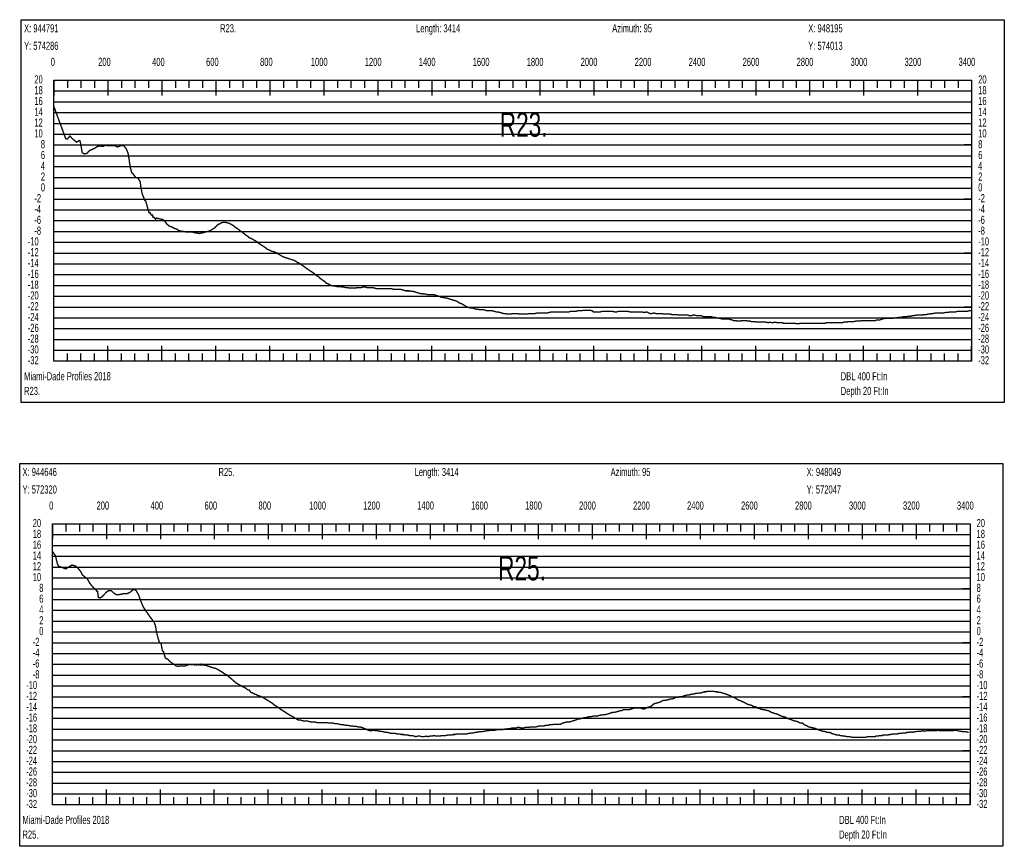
# Model space of a CAD drawing. Header units: inches. Extents: x 471865 to 538526, y 1054316 to 1102451.
# Tile 8 of 131: x 472524 to 476172, y 1063703 to 1066764. Entities that reach past the tile are written whole.
import ezdxf

# ---------------------------------------------------------------- set-up
doc = ezdxf.new("R2010")
doc.units = ezdxf.units.IN
doc.header["$MEASUREMENT"] = 0
for name, color, linetype in [('LABELS', 7, 'Continuous'), ('X_Gr1', 7, 'Continuous'), ('XSECTION', 7, 'Continuous')]:
    doc.layers.add(name, color=color, linetype=linetype)
doc.styles.get("Standard").update_dxf_attribs({"font": 'arial.ttf'})

msp = doc.modelspace()

# ---------------------------------------------------------------- linework, layer by layer
at = {"layer": 'X_Gr1', "color": 6, "linetype": 'Continuous', "lineweight": 18, "true_color": 0xff00ff, "transparency": 33554687, "const_width": 5}
for points in [[(472650.6, 1066441), (472650.6, 1066441), (472694.1, 1066323.2), (472700.7, 1066322.5), (472709.7, 1066333.5), (472718.2, 1066323.6), (472735, 1066310.4), (472743.8, 1066316.7), (472747, 1066315.4), (472748.9, 1066307.1), (472753.4, 1066281.8), (472755.2, 1066271.6), (472762.7, 1066267.1), (472773.2, 1066269.2), (472783.1, 1066280.4), (472792.7, 1066283.5), (472802, 1066288.4), (472811.5, 1066294.6), (472822.6, 1066296), (472832.1, 1066294.9), (472840.7, 1066298.7), (472850.6, 1066297.2), (472859.5, 1066297.3), (472867.6, 1066297.7), (472877, 1066296.9), (472886.1, 1066292.9), (472894.6, 1066296), (472903.2, 1066298.7), (472910.7, 1066296.1), (472918.1, 1066285.9), (472924.9, 1066270.8), (472929.5, 1066242.6), (472933.1, 1066217.5), (472938.5, 1066198.4), (472945.9, 1066190.2), (472953.5, 1066179), (472958.8, 1066178.9), (472964.8, 1066172.6), (472970.1, 1066164), (472972.3, 1066145.7), (472977.5, 1066118.6), (472982.4, 1066107.3), (472986.9, 1066094.7), (472990.1, 1066093.2), (472995.2, 1066076.2), (472999.5, 1066059.3), (473003.4, 1066048.6), (473006.4, 1066049.6), (473011.1, 1066040.7), (473012.1, 1066041.5), (473015.8, 1066040.8), (473017.4, 1066032.3), (473021.6, 1066031.8), (473027, 1066024.9), (473029.5, 1066029.2), (473035.5, 1066027.8), (473041.5, 1066026.5), (473047.5, 1066025.2), (473053.3, 1066024), (473057.4, 1066022), (473062.5, 1066016), (473067.9, 1066008), (473072.8, 1066004), (473077.6, 1066000), (473082.9, 1065998), (473088.7, 1065996), (473094.9, 1065992), (473100.8, 1065990), (473106.2, 1065988), (473111.6, 1065984), (473118, 1065982), (473125.5, 1065980), (473132.5, 1065980), (473138.5, 1065978), (473143.7, 1065978), (473149.2, 1065978), (473155.3, 1065978), (473161.7, 1065978), (473168.6, 1065976), (473175.8, 1065974), (473182.8, 1065974), (473189.1, 1065972), (473194.8, 1065974), (473200.5, 1065974), (473206.5, 1065976), (473213.3, 1065978), (473220.8, 1065980), (473228, 1065982), (473234.6, 1065986), (473240.8, 1065990), (473247, 1065994), (473253, 1066000), (473258.9, 1066006), (473264.9, 1066008), (473271, 1066012), (473277.6, 1066014), (473284.9, 1066014), (473292.3, 1066012), (473300, 1066010), (473307.4, 1066006), (473314.5, 1066002), (473321.2, 1065996), (473327.5, 1065992), (473333.8, 1065988), (473340.4, 1065982), (473347.3, 1065978), (473354.5, 1065972), (473361.6, 1065966), (473368.5, 1065962), (473374.9, 1065956), (473381.4, 1065954), (473388.3, 1065950), (473395.2, 1065946), (473402.2, 1065942), (473408.8, 1065936), (473415, 1065932), (473421.3, 1065928), (473427.8, 1065924), (473434.2, 1065920), (473440.6, 1065914), (473446.8, 1065912), (473453.3, 1065908), (473459.7, 1065906), (473466.4, 1065904), (473472.9, 1065902), (473479.3, 1065898), (473485.9, 1065894), (473492.5, 1065890), (473498.9, 1065886), (473505.2, 1065884), (473511.4, 1065882), (473517.8, 1065880), (473524, 1065878), (473530.1, 1065876), (473536, 1065874), (473542.2, 1065872), (473548.5, 1065868), (473554.4, 1065864), (473559.9, 1065862), (473565.5, 1065858), (473571.1, 1065854), (473576.9, 1065850), (473582.4, 1065846), (473587.8, 1065842), (473593.5, 1065838), (473599.7, 1065834), (473605.9, 1065830), (473611.8, 1065826), (473617.9, 1065820), (473624.3, 1065816), (473630.8, 1065812), (473637, 1065806), (473642.6, 1065802), (473648.4, 1065798), (473654.4, 1065794), (473660.3, 1065788), (473666.4, 1065786), (473672.2, 1065782), (473678.4, 1065780), (473684.8, 1065778), (473691.4, 1065778), (473698.1, 1065776), (473704.4, 1065776), (473711.1, 1065776), (473717.8, 1065774), (473724.7, 1065774), (473731.8, 1065772), (473738.6, 1065772), (473745.8, 1065770), (473753.1, 1065770), (473760.5, 1065770), (473767.9, 1065770), (473774.9, 1065772), (473782, 1065772), (473789.3, 1065772), (473796.6, 1065774), (473803.9, 1065774), (473810.5, 1065772), (473817.1, 1065772), (473823.8, 1065772), (473831.3, 1065772), (473838.9, 1065770), (473845.8, 1065768), (473852.6, 1065768), (473859.5, 1065768), (473866.6, 1065768), (473873.6, 1065768), (473880.2, 1065768), (473887, 1065768), (473893.9, 1065768), (473900.8, 1065768), (473907.6, 1065766), (473914.2, 1065766), (473920.8, 1065766), (473927, 1065766), (473933.3, 1065766), (473940.5, 1065764), (473947.7, 1065762), (473954.5, 1065760), (473960.9, 1065760), (473967.3, 1065760), (473974.3, 1065758), (473981.4, 1065758), (473988.1, 1065756), (473994.4, 1065754), (474000.7, 1065752), (474007.7, 1065750), (474014.9, 1065750), (474021.7, 1065748), (474027.9, 1065748), (474034.2, 1065746), (474040.6, 1065746), (474046.8, 1065746), (474052.9, 1065746), (474058.4, 1065746), (474063.9, 1065744), (474069.8, 1065742), (474075.6, 1065740), (474081.2, 1065738), (474086.4, 1065736), (474092, 1065736), (474098.2, 1065734), (474104.2, 1065734), (474110, 1065732), (474115.6, 1065730), (474122, 1065728), (474129.1, 1065726), (474135.5, 1065724), (474141.8, 1065722), (474148.1, 1065718), (474154.6, 1065714), (474161.4, 1065712), (474168, 1065708), (474174.6, 1065704), (474181.1, 1065700), (474188.1, 1065698), (474195.4, 1065696), (474202.3, 1065696), (474208.8, 1065694), (474215.6, 1065692), (474222.4, 1065692), (474229.1, 1065690), (474235.4, 1065690), (474241.9, 1065690), (474248.8, 1065688), (474256.1, 1065686), (474263.1, 1065686), (474269.1, 1065686), (474275.3, 1065686), (474282, 1065684), (474289.1, 1065682), (474296, 1065682), (474302.3, 1065680), (474308.8, 1065678), (474315.9, 1065676), (474323.3, 1065676), (474330.6, 1065674), (474337.5, 1065674), (474344.5, 1065674), (474351.5, 1065676), (474359, 1065676), (474367.2, 1065676), (474374.7, 1065674), (474381.8, 1065674), (474388.8, 1065674), (474396.1, 1065674), (474403.9, 1065674), (474411.6, 1065676), (474419.3, 1065676), (474426.6, 1065676), (474433.6, 1065676), (474441.1, 1065678), (474449.1, 1065678), (474457.1, 1065678), (474464.5, 1065678), (474471.4, 1065678), (474478.7, 1065678), (474486.4, 1065680), (474494.4, 1065682), (474501.7, 1065682), (474508.4, 1065682), (474515.2, 1065682), (474522.4, 1065682), (474530.1, 1065682), (474537.6, 1065682), (474548.1, 1065682), (474551.7, 1065682), (474558.4, 1065682), (474565.1, 1065684), (474571.8, 1065684), (474578, 1065684), (474584.4, 1065684), (474590.9, 1065686), (474597.6, 1065686), (474604.3, 1065686), (474613.6, 1065688), (474616.8, 1065688), (474623, 1065688), (474629.5, 1065688), (474636.1, 1065688), (474645.8, 1065686), (474649, 1065682), (474655.5, 1065682), (474662.4, 1065682), (474669.2, 1065682), (474675.4, 1065682), (474681.6, 1065684), (474687.9, 1065684), (474694.5, 1065684), (474700.9, 1065684), (474707.4, 1065684), (474714, 1065684), (474720.9, 1065684), (474728.3, 1065682), (474735.5, 1065682), (474742.3, 1065684), (474749.2, 1065684), (474756.3, 1065684), (474767.5, 1065684), (474771.1, 1065684), (474777.8, 1065684), (474784.7, 1065682), (474791.4, 1065682), (474798.5, 1065682), (474805.9, 1065682), (474813.1, 1065682), (474820, 1065682), (474826.4, 1065682), (474836.7, 1065680), (474840.2, 1065680), (474847, 1065682), (474853.9, 1065678), (474860.1, 1065676), (474866.4, 1065676), (474873.2, 1065678), (474880.3, 1065676), (474888, 1065676), (474895.2, 1065676), (474902.2, 1065676), (474909.4, 1065674), (474917, 1065674), (474924.5, 1065674), (474931.3, 1065674), (474941.6, 1065672), (474945.1, 1065672), (474952.3, 1065672), (474960, 1065672), (474967.5, 1065670), (474974.8, 1065670), (474981.9, 1065670), (474988.9, 1065670), (475000.1, 1065670), (475003.8, 1065668), (475014.3, 1065668), (475017.6, 1065670), (475024.4, 1065670), (475031.6, 1065668), (475038.7, 1065668), (475049.1, 1065668), (475052.5, 1065666), (475058.8, 1065664), (475065.5, 1065664), (475072.5, 1065664), (475083, 1065664), (475086.3, 1065664), (475092.3, 1065662), (475098.9, 1065662), (475105.9, 1065660), (475116, 1065658), (475119.1, 1065658), (475125, 1065656), (475130.8, 1065656), (475136.8, 1065656), (475146.2, 1065656), (475149.2, 1065656), (475155, 1065654), (475164.5, 1065652), (475167.7, 1065650), (475177.7, 1065650), (475181, 1065648), (475187.2, 1065648), (475193.5, 1065648), (475199.9, 1065650), (475210.4, 1065650), (475217.2, 1065650), (475220.5, 1065648), (475230.2, 1065648), (475233.6, 1065646), (475243.8, 1065646), (475247.3, 1065646), (475254.3, 1065644), (475261.1, 1065644), (475267.5, 1065644), (475277.5, 1065644), (475284.6, 1065644), (475288.2, 1065644), (475298.1, 1065642), (475301.1, 1065644), (475310.7, 1065642), (475314.2, 1065642), (475321.2, 1065644), (475331.2, 1065642), (475334.3, 1065642), (475343.4, 1065642), (475350, 1065642), (475353.4, 1065640), (475363.3, 1065640), (475366.3, 1065640), (475375.9, 1065640), (475383.3, 1065640), (475387.1, 1065640), (475398, 1065640), (475401.3, 1065638), (475410.9, 1065638), (475414.2, 1065640), (475421, 1065640), (475431.4, 1065640), (475434.7, 1065640), (475441.3, 1065640), (475452, 1065640), (475455.6, 1065640), (475466.5, 1065640), (475469.9, 1065640), (475476.8, 1065640), (475487, 1065640), (475490.5, 1065640), (475501.5, 1065640), (475508.5, 1065640), (475512, 1065642), (475522.3, 1065642), (475525.8, 1065642), (475537.1, 1065642), (475540.9, 1065642), (475548, 1065642), (475557.6, 1065642), (475560.9, 1065642), (475571.1, 1065642), (475577.5, 1065644), (475580.5, 1065644), (475589.7, 1065644), (475592.7, 1065646), (475602.4, 1065646), (475609.1, 1065646), (475612.6, 1065646), (475623.1, 1065648), (475626.6, 1065648), (475637.2, 1065648), (475644.2, 1065650), (475647.8, 1065650), (475658.5, 1065650), (475662, 1065650), (475672.8, 1065650), (475680.1, 1065650), (475683.8, 1065650), (475695, 1065650), (475698.5, 1065652), (475709.1, 1065652), (475716.5, 1065654), (475720.2, 1065656), (475730.9, 1065658), (475738, 1065658), (475745.6, 1065658), (475753.5, 1065658), (475757.5, 1065658), (475768.8, 1065660), (475772.5, 1065660), (475784.4, 1065662), (475792.5, 1065662), (475796.5, 1065664), (475808.5, 1065664), (475816.1, 1065666), (475823.5, 1065666), (475831, 1065668), (475835, 1065668), (475846.8, 1065670), (475850.7, 1065670), (475861.7, 1065670), (475868.7, 1065670), (475872.2, 1065672), (475882.8, 1065672), (475890, 1065674), (475896.9, 1065674), (475904, 1065676), (475907.7, 1065676), (475919.2, 1065678), (475926.8, 1065678), (475934.4, 1065678), (475941.6, 1065678), (475945.2, 1065678), (475955.9, 1065680), (475963.2, 1065680), (475970.4, 1065682), (475977.5, 1065682), (475984.5, 1065682), (475991.3, 1065682), (475998.5, 1065684), (476005.8, 1065684), (476013, 1065684), (476016.6, 1065684), (476026.9, 1065684), (476034, 1065684), (476041.2, 1065686), (476048.1, 1065686)], [(472644.7, 1064794.5), (472644.7, 1064794.5), (472656.1, 1064779.2), (472662.9, 1064749.7), (472666.6, 1064741), (472694.4, 1064730.3), (472706.3, 1064738.2), (472717.4, 1064744.5), (472728, 1064742.1), (472738, 1064734.8), (472748.3, 1064722.2), (472756.1, 1064707.9), (472764.8, 1064700.5), (472774.1, 1064693.5), (472783.3, 1064677), (472792.8, 1064665.3), (472801.6, 1064656.9), (472806.7, 1064652.1), (472809.3, 1064647.5), (472811.8, 1064647.7), (472815.2, 1064624.3), (472822, 1064622.8), (472829.9, 1064628.4), (472837.7, 1064636.6), (472845.7, 1064645.1), (472853.7, 1064650.2), (472862.4, 1064650.2), (472871.1, 1064641.8), (472880, 1064635.5), (472889.5, 1064634.6), (472901.7, 1064637), (472910.8, 1064639.2), (472920.2, 1064638.6), (472931.9, 1064643.2), (472940.1, 1064650.8), (472947.8, 1064654.5), (472955.2, 1064649.7), (472963.2, 1064635.9), (472972.4, 1064610.8), (472981.9, 1064588.5), (472990, 1064576.2), (472996.9, 1064566.8), (473005, 1064554.2), (473013.2, 1064544), (473021.2, 1064533.2), (473026.1, 1064521.9), (473030.7, 1064495.4), (473036, 1064474.4), (473040.6, 1064460.1), (473043.5, 1064456.1), (473047.5, 1064454.4), (473051.8, 1064428.7), (473056.2, 1064424.1), (473059.3, 1064414), (473062.5, 1064401.2), (473067.8, 1064397.8), (473072.3, 1064395.9), (473079.1, 1064387.9), (473079.2, 1064387.8), (473084, 1064384.5), (473088.9, 1064381.2), (473093.7, 1064377.8), (473098.5, 1064374.5), (473103.4, 1064371.1), (473112, 1064369.1), (473115.2, 1064371.1), (473118.7, 1064371.1), (473123.6, 1064371.1), (473128.4, 1064371.1), (473133, 1064371.1), (473137.3, 1064371.1), (473141.8, 1064373.1), (473146.7, 1064375.1), (473151.7, 1064375.1), (473157.1, 1064377.1), (473159.7, 1064375.7), (473162.8, 1064377.1), (473166, 1064375.1), (473168.5, 1064377.1), (473172.3, 1064374.7), (473174, 1064377.1), (473178.6, 1064374.5), (473178.9, 1064377.1), (473184.4, 1064377.1), (473184.9, 1064374.4), (473190.7, 1064377.1), (473191.3, 1064374.2), (473197.6, 1064374.3), (473197.8, 1064377.1), (473203.9, 1064374.3), (473205.4, 1064375.1), (473212.2, 1064373.1), (473219, 1064371.1), (473225.2, 1064369.1), (473230.9, 1064367.1), (473237.2, 1064365.1), (473243.8, 1064363.1), (473251.3, 1064361.1), (473258.5, 1064357.1), (473265.4, 1064353.1), (473272, 1064349.1), (473277.9, 1064345.1), (473284.3, 1064341.1), (473291.1, 1064337.1), (473298.4, 1064331.1), (473305.9, 1064325.1), (473312.5, 1064319.1), (473319.3, 1064313.1), (473326.7, 1064307.1), (473334, 1064303.1), (473341, 1064299.1), (473346.7, 1064295.1), (473353.2, 1064293.1), (473360.4, 1064289.1), (473367.5, 1064283.1), (473374.2, 1064281.1), (473380.1, 1064273.1), (473386.6, 1064271.1), (473393, 1064267.1), (473399.5, 1064265.1), (473406.7, 1064261.1), (473413.6, 1064259.1), (473420.3, 1064257.1), (473426.4, 1064253.1), (473432.8, 1064249.1), (473440.1, 1064245.1), (473446.6, 1064241.1), (473453.1, 1064237.1), (473459.2, 1064233.1), (473465.6, 1064227.1), (473472.1, 1064223.1), (473477.5, 1064219.1), (473483, 1064217.1), (473488.9, 1064211.1), (473495.5, 1064207.1), (473502.3, 1064203.1), (473508.2, 1064199.1), (473514.1, 1064195.1), (473520.5, 1064191.1), (473527.8, 1064187.1), (473535.4, 1064183.1), (473542, 1064179.1), (473548.6, 1064175.1), (473554.9, 1064171.1), (473561.5, 1064171.1), (473568.9, 1064169.1), (473576.1, 1064167.1), (473583.3, 1064167.1), (473589.6, 1064167.1), (473596.4, 1064165.1), (473604.1, 1064163.1), (473611.3, 1064163.1), (473618.6, 1064163.1), (473625.6, 1064161.1), (473632.3, 1064161.1), (473640, 1064161.1), (473647.1, 1064161.1), (473654.6, 1064161.1), (473662.5, 1064161.1), (473670.2, 1064159.1), (473677.9, 1064159.1), (473684.7, 1064159.1), (473691.9, 1064157.1), (473699.5, 1064157.1), (473707.8, 1064155.1), (473716.4, 1064153.1), (473723.9, 1064153.1), (473731.3, 1064151.1), (473738.9, 1064151.1), (473746.8, 1064149.1), (473755.3, 1064149.1), (473763.1, 1064147.1), (473770.8, 1064147.1), (473777.7, 1064145.1), (473784.6, 1064145.1), (473792.3, 1064143.1), (473799.9, 1064139.1), (473807.2, 1064137.1), (473814, 1064133.1), (473820.7, 1064131.1), (473828, 1064131.1), (473835.4, 1064133.1), (473843, 1064131.1), (473850.1, 1064131.1), (473856.8, 1064129.1), (473864, 1064129.1), (473871.2, 1064127.1), (473878.4, 1064125.1), (473885.5, 1064125.1), (473892.7, 1064123.1), (473900.1, 1064121.1), (473907.3, 1064121.1), (473914.8, 1064121.1), (473922.5, 1064119.1), (473930.5, 1064119.1), (473938.4, 1064117.1), (473945.4, 1064117.1), (473953.1, 1064115.1), (473961.3, 1064115.1), (473969.3, 1064113.1), (473977.3, 1064113.1), (473984.7, 1064111.1), (473991.9, 1064109.1), (473998.9, 1064111.1), (474006.1, 1064111.1), (474014.1, 1064109.1), (474021.9, 1064109.1), (474029.3, 1064111.1), (474036.5, 1064109.1), (474043.5, 1064111.1), (474050.7, 1064111.1), (474057.9, 1064113.1), (474065.4, 1064111.1), (474073.1, 1064111.1), (474080.3, 1064111.1), (474087.2, 1064113.1), (474094, 1064113.1), (474101.6, 1064113.1), (474109.2, 1064115.1), (474116.3, 1064115.1), (474123.2, 1064115.1), (474130.1, 1064117.1), (474137.5, 1064117.1), (474145, 1064119.1), (474152, 1064119.1), (474158.9, 1064119.1), (474165.8, 1064119.1), (474172.8, 1064119.1), (474179.6, 1064119.1), (474185.9, 1064121.1), (474192.4, 1064121.1), (474198.7, 1064123.1), (474205.2, 1064123.1), (474211.5, 1064125.1), (474217.4, 1064125.1), (474223.6, 1064127.1), (474229.8, 1064127.1), (474236, 1064127.1), (474241.7, 1064129.1), (474247.4, 1064129.1), (474253.8, 1064131.1), (474260.1, 1064131.1), (474266.5, 1064133.1), (474273.1, 1064133.1), (474279.5, 1064133.1), (474285.9, 1064133.1), (474292.4, 1064135.1), (474299.3, 1064135.1), (474306.1, 1064135.1), (474313.2, 1064135.1), (474320.4, 1064137.1), (474327, 1064137.1), (474333.7, 1064139.1), (474340.6, 1064139.1), (474347.8, 1064141.1), (474355.4, 1064141.1), (474361.9, 1064141.1), (474368.1, 1064143.1), (474374.7, 1064143.1), (474381.9, 1064141.1), (474389.6, 1064141.1), (474396.2, 1064143.1), (474402.4, 1064143.1), (474408.8, 1064143.1), (474415.9, 1064145.1), (474423.5, 1064145.1), (474430.4, 1064145.1), (474436.7, 1064145.1), (474443, 1064147.1), (474450.1, 1064149.1), (474458.5, 1064149.1), (474466.9, 1064149.1), (474474.4, 1064151.1), (474481.1, 1064151.1), (474487.6, 1064153.1), (474495.2, 1064153.1), (474503.6, 1064155.1), (474512.7, 1064155.1), (474521.3, 1064155.1), (474528.2, 1064155.1), (474534.3, 1064159.1), (474541.2, 1064161.1), (474549.6, 1064163.1), (474558.4, 1064163.1), (474565.9, 1064165.1), (474572, 1064167.1), (474578.1, 1064169.1), (474585, 1064171.1), (474592.6, 1064175.1), (474600, 1064175.1), (474607.1, 1064177.1), (474613.7, 1064179.1), (474620.4, 1064179.1), (474627.1, 1064181.1), (474634, 1064183.1), (474641.5, 1064183.1), (474648.5, 1064185.1), (474655.3, 1064185.1), (474662, 1064185.1), (474668.7, 1064187.1), (474675.6, 1064189.1), (474682.3, 1064189.1), (474688.7, 1064191.1), (474695.3, 1064191.1), (474702.1, 1064193.1), (474708.8, 1064195.1), (474714.7, 1064197.1), (474720.6, 1064199.1), (474727.4, 1064199.1), (474734.8, 1064201.1), (474742, 1064203.1), (474748.1, 1064205.1), (474753.9, 1064205.1), (474760.6, 1064209.1), (474768.1, 1064209.1), (474775.9, 1064209.1), (474782.7, 1064209.1), (474788.5, 1064211.1), (474794.5, 1064213.1), (474801.2, 1064215.1), (474809, 1064215.1), (474816.5, 1064215.1), (474823.2, 1064215.1), (474829.2, 1064213.1), (474835, 1064211.1), (474841.5, 1064213.1), (474848.6, 1064217.1), (474855.9, 1064219.1), (474862.7, 1064221.1), (474868.6, 1064227.1), (474874.6, 1064231.1), (474881.5, 1064233.1), (474889.4, 1064235.1), (474896.8, 1064237.1), (474902.5, 1064241.1), (474908.1, 1064243.1), (474914.9, 1064243.1), (474922.7, 1064245.1), (474929.9, 1064247.1), (474936.1, 1064249.1), (474942.3, 1064249.1), (474948.4, 1064251.1), (474955.2, 1064255.1), (474962.3, 1064255.1), (474969.1, 1064257.1), (474975.5, 1064257.1), (474981.7, 1064259.1), (474988.5, 1064261.1), (474995.6, 1064263.1), (475002.4, 1064263.1), (475009, 1064265.1), (475015.1, 1064267.1), (475021.3, 1064267.1), (475027.9, 1064269.1), (475034.7, 1064269.1), (475041.4, 1064271.1), (475047.6, 1064271.1), (475053.6, 1064273.1), (475059.5, 1064275.1), (475065.7, 1064275.1), (475072.2, 1064277.1), (475078.1, 1064277.1), (475083.7, 1064277.1), (475089.6, 1064277.1), (475095.9, 1064277.1), (475102.6, 1064275.1), (475108.8, 1064275.1), (475114.3, 1064273.1), (475120, 1064273.1), (475126.3, 1064271.1), (475133, 1064269.1), (475139.2, 1064267.1), (475144.9, 1064265.1), (475150.1, 1064263.1), (475155.9, 1064261.1), (475162.4, 1064257.1), (475168.2, 1064255.1), (475173.6, 1064253.1), (475179.4, 1064249.1), (475186.2, 1064245.1), (475196.6, 1064241.1), (475199.9, 1064239.1), (475206.3, 1064237.1), (475213.1, 1064233.1), (475220.2, 1064229.1), (475227.8, 1064227.1), (475235, 1064225.1), (475241.9, 1064221.1), (475252.4, 1064219.1), (475256, 1064215.1), (475266.3, 1064213.1), (475269.6, 1064211.1), (475276, 1064209.1), (475282.3, 1064209.1), (475288.7, 1064207.1), (475298.5, 1064205.1), (475301.8, 1064203.1), (475308.4, 1064199.1), (475314.5, 1064197.1), (475320.3, 1064195.1), (475330.4, 1064193.1), (475337.4, 1064189.1), (475340.8, 1064187.1), (475346.5, 1064185.1), (475352.1, 1064183.1), (475362.5, 1064181.1), (475366.2, 1064177.1), (475373.2, 1064175.1), (475379, 1064173.1), (475384.4, 1064171.1), (475394.3, 1064167.1), (475397.8, 1064167.1), (475404.5, 1064165.1), (475413, 1064161.1), (475415.7, 1064159.1), (475424.7, 1064159.1), (475428.1, 1064155.1), (475435.1, 1064151.1), (475441.2, 1064149.1), (475446.7, 1064145.1), (475455.5, 1064143.1), (475458.6, 1064143.1), (475464.8, 1064141.1), (475473.6, 1064139.1), (475476.3, 1064137.1), (475481.7, 1064135.1), (475487.5, 1064133.1), (475493.6, 1064131.1), (475499.4, 1064129.1), (475504.6, 1064129.1), (475510.2, 1064127.1), (475515.9, 1064125.1), (475521.6, 1064125.1), (475529.5, 1064123.1), (475532.2, 1064121.1), (475538.2, 1064119.1), (475544.7, 1064117.1), (475551.1, 1064115.1), (475559.8, 1064115.1), (475562.6, 1064113.1), (475568.4, 1064113.1), (475574.5, 1064111.1), (475580.7, 1064111.1), (475589.4, 1064109.1), (475592.2, 1064109.1), (475598.3, 1064109.1), (475607.4, 1064107.1), (475610.4, 1064107.1), (475619.2, 1064107.1), (475622.1, 1064107.1), (475628.5, 1064107.1), (475634.7, 1064107.1), (475640.6, 1064107.1), (475649.1, 1064107.1), (475651.9, 1064107.1), (475658, 1064107.1), (475666.7, 1064109.1), (475669.5, 1064109.1), (475677.7, 1064109.1), (475680.6, 1064109.1), (475686.1, 1064109.1), (475693.5, 1064109.1), (475695.9, 1064111.1), (475703.6, 1064111.1), (475709, 1064113.1), (475711.7, 1064113.1), (475719.4, 1064113.1), (475721.9, 1064115.1), (475730.4, 1064115.1), (475733.4, 1064115.1), (475739.4, 1064115.1), (475747.5, 1064117.1), (475750.2, 1064117.1), (475759.5, 1064119.1), (475762.8, 1064119.1), (475768.8, 1064119.1), (475777.1, 1064119.1), (475780, 1064121.1), (475789.7, 1064121.1), (475796.2, 1064123.1), (475799.4, 1064123.1), (475807.9, 1064123.1), (475810.6, 1064125.1), (475819.8, 1064125.1), (475823.2, 1064127.1), (475830.3, 1064125.1), (475839.3, 1064127.1), (475842, 1064127.1), (475851, 1064129.1), (475857.8, 1064129.1), (475861.3, 1064129.1), (475870.7, 1064131.1), (475873.8, 1064129.1), (475882.9, 1064131.1), (475889.6, 1064131.1), (475893.1, 1064131.1), (475902.6, 1064131.1), (475908.7, 1064131.1), (475915, 1064131.1), (475921.8, 1064131.1), (475925.3, 1064133.1), (475934.5, 1064131.1), (475937.3, 1064131.1), (475946, 1064131.1), (475952.5, 1064131.1), (475955.8, 1064131.1), (475964.2, 1064131.1), (475966.9, 1064131.1), (475975.7, 1064131.1), (475982.3, 1064131.1), (475985.7, 1064133.1), (475995.1, 1064133.1), (475998.3, 1064131.1), (476008, 1064129.1), (476014.6, 1064129.1), (476017.8, 1064127.1), (476027.1, 1064127.1), (476030.3, 1064127.1), (476039.9, 1064125.1)]]:
    msp.add_lwpolyline(points, dxfattribs=at)
at = {"layer": 'XSECTION', "color": 18, "linetype": 'Continuous', "true_color": 0x000000}
for points in [[(472529.4, 1066764), (476171.8, 1066764), (476171.8, 1065346), (472529.4, 1065346), (472529.4, 1066764)], [(472650.6, 1066540), (476050.6, 1066540), (476050.6, 1065500), (472650.6, 1065500), (472650.6, 1066540)], [(472650.6, 1066540), (472650.6, 1066483.6)], [(472650.6, 1066540), (472650.6, 1066483.6)], [(472650.6, 1066540), (472650.6, 1066512)], [(472650.6, 1066540), (472650.6, 1066512)], [(472700.6, 1066540), (472700.6, 1066512)], [(472750.6, 1066540), (472750.6, 1066512)], [(472800.6, 1066540), (472800.6, 1066512)], [(472850.6, 1066540), (472850.6, 1066483.6)], [(472850.6, 1066540), (472850.6, 1066512)], [(472900.6, 1066540), (472900.6, 1066512)], [(472950.6, 1066540), (472950.6, 1066512)], [(473000.6, 1066540), (473000.6, 1066512)], [(473050.6, 1066540), (473050.6, 1066483.6)], [(473050.6, 1066540), (473050.6, 1066512)], [(473100.6, 1066540), (473100.6, 1066512)], [(473150.6, 1066540), (473150.6, 1066512)], [(473200.6, 1066540), (473200.6, 1066512)], [(473250.6, 1066540), (473250.6, 1066483.6)], [(473250.6, 1066540), (473250.6, 1066512)], [(473300.6, 1066540), (473300.6, 1066512)], [(473350.6, 1066540), (473350.6, 1066512)], [(473400.6, 1066540), (473400.6, 1066512)], [(473450.6, 1066540), (473450.6, 1066483.6)], [(473450.6, 1066540), (473450.6, 1066512)], [(473500.6, 1066540), (473500.6, 1066512)], [(473550.6, 1066540), (473550.6, 1066512)], [(473600.6, 1066540), (473600.6, 1066512)], [(473650.6, 1066540), (473650.6, 1066483.6)], [(473650.6, 1066540), (473650.6, 1066512)], [(473700.6, 1066540), (473700.6, 1066512)], [(473750.6, 1066540), (473750.6, 1066512)], [(473800.6, 1066540), (473800.6, 1066512)], [(473850.6, 1066540), (473850.6, 1066483.6)], [(473850.6, 1066540), (473850.6, 1066512)], [(473900.6, 1066540), (473900.6, 1066512)], [(473950.6, 1066540), (473950.6, 1066512)], [(474000.6, 1066540), (474000.6, 1066512)], [(474050.6, 1066540), (474050.6, 1066483.6)], [(474050.6, 1066540), (474050.6, 1066512)], [(474100.6, 1066540), (474100.6, 1066512)], [(474150.6, 1066540), (474150.6, 1066512)], [(474200.6, 1066540), (474200.6, 1066512)], [(474250.6, 1066540), (474250.6, 1066483.6)], [(474250.6, 1066540), (474250.6, 1066512)], [(474300.6, 1066540), (474300.6, 1066512)], [(474350.6, 1066540), (474350.6, 1066512)], [(474400.6, 1066540), (474400.6, 1066512)], [(474450.6, 1066540), (474450.6, 1066483.6)], [(474450.6, 1066540), (474450.6, 1066512)], [(474500.6, 1066540), (474500.6, 1066512)], [(474550.6, 1066540), (474550.6, 1066512)], [(474600.6, 1066540), (474600.6, 1066512)], [(474650.6, 1066540), (474650.6, 1066483.6)], [(474650.6, 1066540), (474650.6, 1066512)], [(474700.6, 1066540), (474700.6, 1066512)], [(474750.6, 1066540), (474750.6, 1066512)], [(474800.6, 1066540), (474800.6, 1066512)], [(474850.6, 1066540), (474850.6, 1066483.6)], [(474850.6, 1066540), (474850.6, 1066512)], [(474900.6, 1066540), (474900.6, 1066512)], [(474950.6, 1066540), (474950.6, 1066512)], [(475000.6, 1066540), (475000.6, 1066512)], [(475050.6, 1066540), (475050.6, 1066483.6)], [(475050.6, 1066540), (475050.6, 1066512)], [(475100.6, 1066540), (475100.6, 1066512)], [(475150.6, 1066540), (475150.6, 1066512)], [(475200.6, 1066540), (475200.6, 1066512)], [(475250.6, 1066540), (475250.6, 1066483.6)], [(475250.6, 1066540), (475250.6, 1066512)], [(475300.6, 1066540), (475300.6, 1066512)], [(475350.6, 1066540), (475350.6, 1066512)], [(475400.6, 1066540), (475400.6, 1066512)], [(475450.6, 1066540), (475450.6, 1066483.6)], [(475450.6, 1066540), (475450.6, 1066512)], [(475500.6, 1066540), (475500.6, 1066512)], [(475550.6, 1066540), (475550.6, 1066512)], [(475600.6, 1066540), (475600.6, 1066512)], [(475650.6, 1066540), (475650.6, 1066483.6)], [(475650.6, 1066540), (475650.6, 1066512)], [(475700.6, 1066540), (475700.6, 1066512)], [(475750.6, 1066540), (475750.6, 1066512)], [(475800.6, 1066540), (475800.6, 1066512)], [(475850.6, 1066540), (475850.6, 1066483.6)], [(475850.6, 1066540), (475850.6, 1066512)], [(475900.6, 1066540), (475900.6, 1066512)], [(475950.6, 1066540), (475950.6, 1066512)], [(476000.6, 1066540), (476000.6, 1066512)], [(476050.6, 1066540), (476050.6, 1066483.6)], [(476050.6, 1066540), (476050.6, 1066512)], [(472650.6, 1066300), (472678.6, 1066300)], [(476050.6, 1066300), (476022.6, 1066300)], [(472650.6, 1066100), (472678.6, 1066100)], [(476050.6, 1066100), (476022.6, 1066100)], [(472650.6, 1065900), (472678.6, 1065900)], [(476050.6, 1065900), (476022.6, 1065900)], [(472650.6, 1065700), (472678.6, 1065700)], [(476050.6, 1065700), (476022.6, 1065700)], [(472650.6, 1065500), (472650.6, 1065556.4)], [(472650.6, 1065500), (472650.6, 1065556.4)], [(472650.6, 1065500), (472650.6, 1065528)], [(472650.6, 1065500), (472650.6, 1065528)], [(472700.6, 1065500), (472700.6, 1065528)], [(472750.6, 1065500), (472750.6, 1065528)], [(472800.6, 1065500), (472800.6, 1065528)], [(472850.6, 1065500), (472850.6, 1065556.4)], [(472850.6, 1065500), (472850.6, 1065528)], [(472900.6, 1065500), (472900.6, 1065528)], [(472950.6, 1065500), (472950.6, 1065528)], [(473000.6, 1065500), (473000.6, 1065528)], [(473050.6, 1065500), (473050.6, 1065556.4)], [(473050.6, 1065500), (473050.6, 1065528)], [(473100.6, 1065500), (473100.6, 1065528)], [(473150.6, 1065500), (473150.6, 1065528)], [(473200.6, 1065500), (473200.6, 1065528)], [(473250.6, 1065500), (473250.6, 1065556.4)], [(473250.6, 1065500), (473250.6, 1065528)], [(473300.6, 1065500), (473300.6, 1065528)], [(473350.6, 1065500), (473350.6, 1065528)], [(473400.6, 1065500), (473400.6, 1065528)], [(473450.6, 1065500), (473450.6, 1065556.4)], [(473450.6, 1065500), (473450.6, 1065528)], [(473500.6, 1065500), (473500.6, 1065528)], [(473550.6, 1065500), (473550.6, 1065528)], [(473600.6, 1065500), (473600.6, 1065528)], [(473650.6, 1065500), (473650.6, 1065556.4)], [(473650.6, 1065500), (473650.6, 1065528)], [(473700.6, 1065500), (473700.6, 1065528)], [(473750.6, 1065500), (473750.6, 1065528)], [(473800.6, 1065500), (473800.6, 1065528)], [(473850.6, 1065500), (473850.6, 1065556.4)], [(473850.6, 1065500), (473850.6, 1065528)], [(473900.6, 1065500), (473900.6, 1065528)], [(473950.6, 1065500), (473950.6, 1065528)], [(474000.6, 1065500), (474000.6, 1065528)], [(474050.6, 1065500), (474050.6, 1065556.4)], [(474050.6, 1065500), (474050.6, 1065528)], [(474100.6, 1065500), (474100.6, 1065528)], [(474150.6, 1065500), (474150.6, 1065528)], [(474200.6, 1065500), (474200.6, 1065528)], [(474250.6, 1065500), (474250.6, 1065556.4)], [(474250.6, 1065500), (474250.6, 1065528)], [(474300.6, 1065500), (474300.6, 1065528)], [(474350.6, 1065500), (474350.6, 1065528)], [(474400.6, 1065500), (474400.6, 1065528)], [(474450.6, 1065500), (474450.6, 1065556.4)], [(474450.6, 1065500), (474450.6, 1065528)], [(474500.6, 1065500), (474500.6, 1065528)], [(474550.6, 1065500), (474550.6, 1065528)], [(474600.6, 1065500), (474600.6, 1065528)], [(474650.6, 1065500), (474650.6, 1065556.4)], [(474650.6, 1065500), (474650.6, 1065528)], [(474700.6, 1065500), (474700.6, 1065528)], [(474750.6, 1065500), (474750.6, 1065528)], [(474800.6, 1065500), (474800.6, 1065528)], [(474850.6, 1065500), (474850.6, 1065556.4)], [(474850.6, 1065500), (474850.6, 1065528)], [(474900.6, 1065500), (474900.6, 1065528)], [(474950.6, 1065500), (474950.6, 1065528)], [(475000.6, 1065500), (475000.6, 1065528)], [(475050.6, 1065500), (475050.6, 1065556.4)], [(475050.6, 1065500), (475050.6, 1065528)], [(475100.6, 1065500), (475100.6, 1065528)], [(475150.6, 1065500), (475150.6, 1065528)], [(475200.6, 1065500), (475200.6, 1065528)], [(475250.6, 1065500), (475250.6, 1065556.4)], [(475250.6, 1065500), (475250.6, 1065528)], [(475300.6, 1065500), (475300.6, 1065528)], [(475350.6, 1065500), (475350.6, 1065528)], [(475400.6, 1065500), (475400.6, 1065528)], [(475450.6, 1065500), (475450.6, 1065556.4)], [(475450.6, 1065500), (475450.6, 1065528)], [(475500.6, 1065500), (475500.6, 1065528)], [(475550.6, 1065500), (475550.6, 1065528)], [(475600.6, 1065500), (475600.6, 1065528)], [(475650.6, 1065500), (475650.6, 1065556.4)], [(475650.6, 1065500), (475650.6, 1065528)], [(475700.6, 1065500), (475700.6, 1065528)], [(475750.6, 1065500), (475750.6, 1065528)], [(475800.6, 1065500), (475800.6, 1065528)], [(475850.6, 1065500), (475850.6, 1065556.4)], [(475850.6, 1065500), (475850.6, 1065528)], [(475900.6, 1065500), (475900.6, 1065528)], [(475950.6, 1065500), (475950.6, 1065528)], [(476000.6, 1065500), (476000.6, 1065528)], [(476050.6, 1065500), (476050.6, 1065556.4)], [(476050.6, 1065500), (476050.6, 1065528)], [(472523.5, 1065121.1), (476165.9, 1065121.1), (476165.9, 1063703.1), (472523.5, 1063703.1), (472523.5, 1065121.1)], [(472644.7, 1064897.1), (476044.7, 1064897.1), (476044.7, 1063857.1), (472644.7, 1063857.1), (472644.7, 1064897.1)], [(472644.7, 1064897.1), (472644.7, 1064840.7)], [(472644.7, 1064897.1), (472644.7, 1064840.7)], [(472644.7, 1064897.1), (472644.7, 1064869.1)], [(472644.7, 1064897.1), (472644.7, 1064869.1)], [(472694.7, 1064897.1), (472694.7, 1064869.1)], [(472744.7, 1064897.1), (472744.7, 1064869.1)], [(472794.7, 1064897.1), (472794.7, 1064869.1)], [(472844.7, 1064897.1), (472844.7, 1064840.7)], [(472844.7, 1064897.1), (472844.7, 1064869.1)], [(472894.7, 1064897.1), (472894.7, 1064869.1)], [(472944.7, 1064897.1), (472944.7, 1064869.1)], [(472994.7, 1064897.1), (472994.7, 1064869.1)], [(473044.7, 1064897.1), (473044.7, 1064840.7)], [(473044.7, 1064897.1), (473044.7, 1064869.1)], [(473094.7, 1064897.1), (473094.7, 1064869.1)], [(473144.7, 1064897.1), (473144.7, 1064869.1)], [(473194.7, 1064897.1), (473194.7, 1064869.1)], [(473244.7, 1064897.1), (473244.7, 1064840.7)], [(473244.7, 1064897.1), (473244.7, 1064869.1)], [(473294.7, 1064897.1), (473294.7, 1064869.1)], [(473344.7, 1064897.1), (473344.7, 1064869.1)], [(473394.7, 1064897.1), (473394.7, 1064869.1)], [(473444.7, 1064897.1), (473444.7, 1064840.7)], [(473444.7, 1064897.1), (473444.7, 1064869.1)], [(473494.7, 1064897.1), (473494.7, 1064869.1)], [(473544.7, 1064897.1), (473544.7, 1064869.1)], [(473594.7, 1064897.1), (473594.7, 1064869.1)], [(473644.7, 1064897.1), (473644.7, 1064840.7)], [(473644.7, 1064897.1), (473644.7, 1064869.1)], [(473694.7, 1064897.1), (473694.7, 1064869.1)], [(473744.7, 1064897.1), (473744.7, 1064869.1)], [(473794.7, 1064897.1), (473794.7, 1064869.1)], [(473844.7, 1064897.1), (473844.7, 1064840.7)], [(473844.7, 1064897.1), (473844.7, 1064869.1)], [(473894.7, 1064897.1), (473894.7, 1064869.1)], [(473944.7, 1064897.1), (473944.7, 1064869.1)], [(473994.7, 1064897.1), (473994.7, 1064869.1)], [(474044.7, 1064897.1), (474044.7, 1064840.7)], [(474044.7, 1064897.1), (474044.7, 1064869.1)], [(474094.7, 1064897.1), (474094.7, 1064869.1)], [(474144.7, 1064897.1), (474144.7, 1064869.1)], [(474194.7, 1064897.1), (474194.7, 1064869.1)], [(474244.7, 1064897.1), (474244.7, 1064840.7)], [(474244.7, 1064897.1), (474244.7, 1064869.1)], [(474294.7, 1064897.1), (474294.7, 1064869.1)], [(474344.7, 1064897.1), (474344.7, 1064869.1)], [(474394.7, 1064897.1), (474394.7, 1064869.1)], [(474444.7, 1064897.1), (474444.7, 1064840.7)], [(474444.7, 1064897.1), (474444.7, 1064869.1)], [(474494.7, 1064897.1), (474494.7, 1064869.1)], [(474544.7, 1064897.1), (474544.7, 1064869.1)], [(474594.7, 1064897.1), (474594.7, 1064869.1)], [(474644.7, 1064897.1), (474644.7, 1064840.7)], [(474644.7, 1064897.1), (474644.7, 1064869.1)], [(474694.7, 1064897.1), (474694.7, 1064869.1)], [(474744.7, 1064897.1), (474744.7, 1064869.1)], [(474794.7, 1064897.1), (474794.7, 1064869.1)], [(474844.7, 1064897.1), (474844.7, 1064840.7)], [(474844.7, 1064897.1), (474844.7, 1064869.1)], [(474894.7, 1064897.1), (474894.7, 1064869.1)], [(474944.7, 1064897.1), (474944.7, 1064869.1)], [(474994.7, 1064897.1), (474994.7, 1064869.1)], [(475044.7, 1064897.1), (475044.7, 1064840.7)], [(475044.7, 1064897.1), (475044.7, 1064869.1)], [(475094.7, 1064897.1), (475094.7, 1064869.1)], [(475144.7, 1064897.1), (475144.7, 1064869.1)], [(475194.7, 1064897.1), (475194.7, 1064869.1)], [(475244.7, 1064897.1), (475244.7, 1064840.7)], [(475244.7, 1064897.1), (475244.7, 1064869.1)], [(475294.7, 1064897.1), (475294.7, 1064869.1)], [(475344.7, 1064897.1), (475344.7, 1064869.1)], [(475394.7, 1064897.1), (475394.7, 1064869.1)], [(475444.7, 1064897.1), (475444.7, 1064840.7)], [(475444.7, 1064897.1), (475444.7, 1064869.1)], [(475494.7, 1064897.1), (475494.7, 1064869.1)], [(475544.7, 1064897.1), (475544.7, 1064869.1)], [(475594.7, 1064897.1), (475594.7, 1064869.1)], [(475644.7, 1064897.1), (475644.7, 1064840.7)], [(475644.7, 1064897.1), (475644.7, 1064869.1)], [(475694.7, 1064897.1), (475694.7, 1064869.1)], [(475744.7, 1064897.1), (475744.7, 1064869.1)], [(475794.7, 1064897.1), (475794.7, 1064869.1)], [(475844.7, 1064897.1), (475844.7, 1064840.7)], [(475844.7, 1064897.1), (475844.7, 1064869.1)], [(475894.7, 1064897.1), (475894.7, 1064869.1)], [(475944.7, 1064897.1), (475944.7, 1064869.1)], [(475994.7, 1064897.1), (475994.7, 1064869.1)], [(476044.7, 1064897.1), (476044.7, 1064840.7)], [(476044.7, 1064897.1), (476044.7, 1064869.1)], [(472644.7, 1064657.1), (472672.7, 1064657.1)], [(476044.7, 1064657.1), (476016.7, 1064657.1)], [(472644.7, 1064457.1), (472672.7, 1064457.1)], [(476044.7, 1064457.1), (476016.7, 1064457.1)], [(472644.7, 1064257.1), (472672.7, 1064257.1)], [(476044.7, 1064257.1), (476016.7, 1064257.1)], [(472644.7, 1064057.1), (472672.7, 1064057.1)], [(476044.7, 1064057.1), (476016.7, 1064057.1)], [(472644.7, 1063857.1), (472644.7, 1063913.5)], [(472644.7, 1063857.1), (472644.7, 1063913.5)], [(472644.7, 1063857.1), (472644.7, 1063885.1)], [(472644.7, 1063857.1), (472644.7, 1063885.1)], [(472694.7, 1063857.1), (472694.7, 1063885.1)], [(472744.7, 1063857.1), (472744.7, 1063885.1)], [(472794.7, 1063857.1), (472794.7, 1063885.1)], [(472844.7, 1063857.1), (472844.7, 1063913.5)], [(472844.7, 1063857.1), (472844.7, 1063885.1)], [(472894.7, 1063857.1), (472894.7, 1063885.1)], [(472944.7, 1063857.1), (472944.7, 1063885.1)], [(472994.7, 1063857.1), (472994.7, 1063885.1)], [(473044.7, 1063857.1), (473044.7, 1063913.5)], [(473044.7, 1063857.1), (473044.7, 1063885.1)], [(473094.7, 1063857.1), (473094.7, 1063885.1)], [(473144.7, 1063857.1), (473144.7, 1063885.1)], [(473194.7, 1063857.1), (473194.7, 1063885.1)], [(473244.7, 1063857.1), (473244.7, 1063913.5)], [(473244.7, 1063857.1), (473244.7, 1063885.1)], [(473294.7, 1063857.1), (473294.7, 1063885.1)], [(473344.7, 1063857.1), (473344.7, 1063885.1)], [(473394.7, 1063857.1), (473394.7, 1063885.1)], [(473444.7, 1063857.1), (473444.7, 1063913.5)], [(473444.7, 1063857.1), (473444.7, 1063885.1)], [(473494.7, 1063857.1), (473494.7, 1063885.1)], [(473544.7, 1063857.1), (473544.7, 1063885.1)], [(473594.7, 1063857.1), (473594.7, 1063885.1)], [(473644.7, 1063857.1), (473644.7, 1063913.5)], [(473644.7, 1063857.1), (473644.7, 1063885.1)], [(473694.7, 1063857.1), (473694.7, 1063885.1)], [(473744.7, 1063857.1), (473744.7, 1063885.1)], [(473794.7, 1063857.1), (473794.7, 1063885.1)], [(473844.7, 1063857.1), (473844.7, 1063913.5)], [(473844.7, 1063857.1), (473844.7, 1063885.1)], [(473894.7, 1063857.1), (473894.7, 1063885.1)], [(473944.7, 1063857.1), (473944.7, 1063885.1)], [(473994.7, 1063857.1), (473994.7, 1063885.1)], [(474044.7, 1063857.1), (474044.7, 1063913.5)], [(474044.7, 1063857.1), (474044.7, 1063885.1)], [(474094.7, 1063857.1), (474094.7, 1063885.1)], [(474144.7, 1063857.1), (474144.7, 1063885.1)], [(474194.7, 1063857.1), (474194.7, 1063885.1)], [(474244.7, 1063857.1), (474244.7, 1063913.5)], [(474244.7, 1063857.1), (474244.7, 1063885.1)], [(474294.7, 1063857.1), (474294.7, 1063885.1)], [(474344.7, 1063857.1), (474344.7, 1063885.1)], [(474394.7, 1063857.1), (474394.7, 1063885.1)], [(474444.7, 1063857.1), (474444.7, 1063913.5)], [(474444.7, 1063857.1), (474444.7, 1063885.1)], [(474494.7, 1063857.1), (474494.7, 1063885.1)], [(474544.7, 1063857.1), (474544.7, 1063885.1)], [(474594.7, 1063857.1), (474594.7, 1063885.1)], [(474644.7, 1063857.1), (474644.7, 1063913.5)], [(474644.7, 1063857.1), (474644.7, 1063885.1)], [(474694.7, 1063857.1), (474694.7, 1063885.1)], [(474744.7, 1063857.1), (474744.7, 1063885.1)], [(474794.7, 1063857.1), (474794.7, 1063885.1)], [(474844.7, 1063857.1), (474844.7, 1063913.5)], [(474844.7, 1063857.1), (474844.7, 1063885.1)], [(474894.7, 1063857.1), (474894.7, 1063885.1)], [(474944.7, 1063857.1), (474944.7, 1063885.1)], [(474994.7, 1063857.1), (474994.7, 1063885.1)], [(475044.7, 1063857.1), (475044.7, 1063913.5)], [(475044.7, 1063857.1), (475044.7, 1063885.1)], [(475094.7, 1063857.1), (475094.7, 1063885.1)], [(475144.7, 1063857.1), (475144.7, 1063885.1)], [(475194.7, 1063857.1), (475194.7, 1063885.1)], [(475244.7, 1063857.1), (475244.7, 1063913.5)], [(475244.7, 1063857.1), (475244.7, 1063885.1)], [(475294.7, 1063857.1), (475294.7, 1063885.1)], [(475344.7, 1063857.1), (475344.7, 1063885.1)], [(475394.7, 1063857.1), (475394.7, 1063885.1)], [(475444.7, 1063857.1), (475444.7, 1063913.5)], [(475444.7, 1063857.1), (475444.7, 1063885.1)], [(475494.7, 1063857.1), (475494.7, 1063885.1)], [(475544.7, 1063857.1), (475544.7, 1063885.1)], [(475594.7, 1063857.1), (475594.7, 1063885.1)], [(475644.7, 1063857.1), (475644.7, 1063913.5)], [(475644.7, 1063857.1), (475644.7, 1063885.1)], [(475694.7, 1063857.1), (475694.7, 1063885.1)], [(475744.7, 1063857.1), (475744.7, 1063885.1)], [(475794.7, 1063857.1), (475794.7, 1063885.1)], [(475844.7, 1063857.1), (475844.7, 1063913.5)], [(475844.7, 1063857.1), (475844.7, 1063885.1)], [(475894.7, 1063857.1), (475894.7, 1063885.1)], [(475944.7, 1063857.1), (475944.7, 1063885.1)], [(475994.7, 1063857.1), (475994.7, 1063885.1)], [(476044.7, 1063857.1), (476044.7, 1063913.5)], [(476044.7, 1063857.1), (476044.7, 1063885.1)]]:
    msp.add_lwpolyline(points, dxfattribs=at)
at = {"layer": 'XSECTION', "color": 18, "true_color": 0x000000}
for points in [[(472650.6, 1066500), (476050.6, 1066500)], [(472650.6, 1066460), (476050.6, 1066460)], [(472650.6, 1066420), (476050.6, 1066420)], [(472650.6, 1066380), (476050.6, 1066380)], [(472650.6, 1066340), (476050.6, 1066340)], [(472650.6, 1066300), (476050.6, 1066300)], [(472650.6, 1066260), (476050.6, 1066260)], [(472650.6, 1066220), (476050.6, 1066220)], [(472650.6, 1066180), (476050.6, 1066180)], [(472650.6, 1066140), (476050.6, 1066140)], [(472650.6, 1066100), (476050.6, 1066100)], [(472650.6, 1066060), (476050.6, 1066060)], [(472650.6, 1066020), (476050.6, 1066020)], [(472650.6, 1065980), (476050.6, 1065980)], [(472650.6, 1065940), (476050.6, 1065940)], [(472650.6, 1065900), (476050.6, 1065900)], [(472650.6, 1065860), (476050.6, 1065860)], [(472650.6, 1065820), (476050.6, 1065820)], [(472650.6, 1065780), (476050.6, 1065780)], [(472650.6, 1065740), (476050.6, 1065740)], [(472650.6, 1065700), (476050.6, 1065700)], [(472650.6, 1065660), (476050.6, 1065660)], [(472650.6, 1065620), (476050.6, 1065620)], [(472650.6, 1065580), (476050.6, 1065580)], [(472650.6, 1065540), (476050.6, 1065540)], [(472644.7, 1064857.1), (476044.7, 1064857.1)], [(472644.7, 1064817.1), (476044.7, 1064817.1)], [(472644.7, 1064777.1), (476044.7, 1064777.1)], [(472644.7, 1064737.1), (476044.7, 1064737.1)], [(472644.7, 1064697.1), (476044.7, 1064697.1)], [(472644.7, 1064657.1), (476044.7, 1064657.1)], [(472644.7, 1064617.1), (476044.7, 1064617.1)], [(472644.7, 1064577.1), (476044.7, 1064577.1)], [(472644.7, 1064537.1), (476044.7, 1064537.1)], [(472644.7, 1064497.1), (476044.7, 1064497.1)], [(472644.7, 1064457.1), (476044.7, 1064457.1)], [(472644.7, 1064417.1), (476044.7, 1064417.1)], [(472644.7, 1064377.1), (476044.7, 1064377.1)], [(472644.7, 1064337.1), (476044.7, 1064337.1)], [(472644.7, 1064297.1), (476044.7, 1064297.1)], [(472644.7, 1064257.1), (476044.7, 1064257.1)], [(472644.7, 1064217.1), (476044.7, 1064217.1)], [(472644.7, 1064177.1), (476044.7, 1064177.1)], [(472644.7, 1064137.1), (476044.7, 1064137.1)], [(472644.7, 1064097.1), (476044.7, 1064097.1)], [(472644.7, 1064057.1), (476044.7, 1064057.1)], [(472644.7, 1064017.1), (476044.7, 1064017.1)], [(472644.7, 1063977.1), (476044.7, 1063977.1)], [(472644.7, 1063937.1), (476044.7, 1063937.1)], [(472644.7, 1063897.1), (476044.7, 1063897.1)]]:
    msp.add_lwpolyline(points, dxfattribs=at)

# ---------------------------------------------------------------- texts
at = {"layer": 'LABELS', "color": 18, "true_color": 0x000000, "width": 0.666667}
for s, height, p in [('X: 944791', 30, (472539.8, 1066717.2)), ('R23.', 30, (473266.2, 1066717.2)), ('Length: 3414', 30, (473992.6, 1066717.2)), ('Azimuth: 95', 30, (474719, 1066717.2)), ('X: 948195', 30, (475445.4, 1066717.2)), ('Y: 574286', 30, (472539.8, 1066652.4)), ('Y: 574013', 30, (475445.4, 1066652.4)), ('0', 30, (472638.6, 1066592.8)), ('0', 30, (472638.6, 1066592.8)), ('200', 30, (472814.2, 1066592.8)), ('400', 30, (473014.2, 1066592.8)), ('600', 30, (473214.2, 1066592.8)), ('800', 30, (473414.2, 1066592.8)), ('1000', 30, (473602.2, 1066592.8)), ('1200', 30, (473802.2, 1066592.8)), ('1400', 30, (474002.2, 1066592.8)), ('1600', 30, (474202.2, 1066592.8)), ('1800', 30, (474402.2, 1066592.8)), ('2000', 30, (474602.2, 1066592.8)), ('2200', 30, (474802.2, 1066592.8)), ('2400', 30, (475002.2, 1066592.8)), ('2600', 30, (475202.2, 1066592.8)), ('2800', 30, (475402.2, 1066592.8)), ('3000', 30, (475602.2, 1066592.8)), ('3200', 30, (475802.2, 1066592.8)), ('3400', 30, (476002.2, 1066592.8)), ('20', 30, (472577.8, 1066528)), ('20', 30, (476075, 1066528)), ('18', 30, (472577.8, 1066488)), ('18', 30, (476075, 1066488)), ('16', 30, (472577.8, 1066448)), ('16', 30, (476075, 1066448)), ('14', 30, (472577.8, 1066408)), ('R23.', 90, (474302.2, 1066330.8)), ('14', 30, (476075, 1066408)), ('12', 30, (472577.8, 1066368)), ('12', 30, (476075, 1066368)), ('10', 30, (472577.8, 1066328)), ('10', 30, (476075, 1066328)), ('8', 30, (472601.8, 1066288)), ('8', 30, (476075, 1066288)), ('6', 30, (472601.8, 1066248)), ('6', 30, (476075, 1066248)), ('4', 30, (472601.8, 1066208)), ('4', 30, (476075, 1066208)), ('2', 30, (472601.8, 1066168)), ('2', 30, (476075, 1066168)), ('0', 30, (472601.8, 1066128)), ('0', 30, (476075, 1066128)), ('-2', 30, (472577.8, 1066088)), ('-2', 30, (476075, 1066088)), ('-4', 30, (472577.8, 1066048)), ('-4', 30, (476075, 1066048)), ('-6', 30, (472577.8, 1066008)), ('-6', 30, (476075, 1066008)), ('-8', 30, (472577.8, 1065968)), ('-8', 30, (476075, 1065968)), ('-10', 30, (472553.4, 1065928)), ('-10', 30, (476075, 1065928)), ('-12', 30, (472553.4, 1065888)), ('-12', 30, (476075, 1065888)), ('-14', 30, (472553.4, 1065848)), ('-14', 30, (476075, 1065848)), ('-16', 30, (472553.4, 1065808)), ('-16', 30, (476075, 1065808)), ('-18', 30, (472553.4, 1065768)), ('-18', 30, (476075, 1065768)), ('-20', 30, (472553.4, 1065728)), ('-20', 30, (476075, 1065728)), ('-22', 30, (472553.4, 1065688)), ('-22', 30, (476075, 1065688)), ('-24', 30, (472553.4, 1065648)), ('-24', 30, (476075, 1065648)), ('-26', 30, (472553.4, 1065608)), ('-26', 30, (476075, 1065608)), ('-28', 30, (472553.4, 1065568)), ('-28', 30, (476075, 1065568)), ('-30', 30, (472553.4, 1065528)), ('-30', 30, (476075, 1065528)), ('-32', 30, (472553.4, 1065488)), ('-32', 30, (476075, 1065488)), ('Miami-Dade Profiles 2018', 30, (472539.8, 1065428.8)), ('DBL 400 Ft:In', 30, (475565.8, 1065428.8)), ('R23.', 30, (472539.8, 1065374.4)), ('Depth 20 Ft:In', 30, (475565.8, 1065374.4)), ('X: 944646', 30, (472533.9, 1065074.3)), ('R25.', 30, (473260.3, 1065074.3)), ('Length: 3414', 30, (473986.7, 1065074.3)), ('Azimuth: 95', 30, (474713.1, 1065074.3)), ('X: 948049', 30, (475439.5, 1065074.3)), ('Y: 572320', 30, (472533.9, 1065009.5)), ('Y: 572047', 30, (475439.5, 1065009.5)), ('0', 30, (472632.7, 1064949.9)), ('0', 30, (472632.7, 1064949.9)), ('200', 30, (472808.3, 1064949.9)), ('400', 30, (473008.3, 1064949.9)), ('600', 30, (473208.3, 1064949.9)), ('800', 30, (473408.3, 1064949.9)), ('1000', 30, (473596.3, 1064949.9)), ('1200', 30, (473796.3, 1064949.9)), ('1400', 30, (473996.3, 1064949.9)), ('1600', 30, (474196.3, 1064949.9)), ('1800', 30, (474396.3, 1064949.9)), ('2000', 30, (474596.3, 1064949.9)), ('2200', 30, (474796.3, 1064949.9)), ('2400', 30, (474996.3, 1064949.9)), ('2600', 30, (475196.3, 1064949.9)), ('2800', 30, (475396.3, 1064949.9)), ('3000', 30, (475596.3, 1064949.9)), ('3200', 30, (475796.3, 1064949.9)), ('3400', 30, (475996.3, 1064949.9)), ('20', 30, (472571.9, 1064885.1)), ('20', 30, (476069.1, 1064885.1)), ('18', 30, (472571.9, 1064845.1)), ('18', 30, (476069.1, 1064845.1)), ('16', 30, (472571.9, 1064805.1)), ('16', 30, (476069.1, 1064805.1)), ('14', 30, (472571.9, 1064765.1)), ('R25.', 90, (474296.3, 1064687.9)), ('14', 30, (476069.1, 1064765.1)), ('12', 30, (472571.9, 1064725.1)), ('12', 30, (476069.1, 1064725.1)), ('10', 30, (472571.9, 1064685.1)), ('10', 30, (476069.1, 1064685.1)), ('8', 30, (472595.9, 1064645.1)), ('8', 30, (476069.1, 1064645.1)), ('6', 30, (472595.9, 1064605.1)), ('6', 30, (476069.1, 1064605.1)), ('4', 30, (472595.9, 1064565.1)), ('4', 30, (476069.1, 1064565.1)), ('2', 30, (472595.9, 1064525.1)), ('2', 30, (476069.1, 1064525.1)), ('0', 30, (472595.9, 1064485.1)), ('0', 30, (476069.1, 1064485.1)), ('-2', 30, (472571.9, 1064445.1)), ('-2', 30, (476069.1, 1064445.1)), ('-4', 30, (472571.9, 1064405.1)), ('-4', 30, (476069.1, 1064405.1)), ('-6', 30, (472571.9, 1064365.1)), ('-6', 30, (476069.1, 1064365.1)), ('-8', 30, (472571.9, 1064325.1)), ('-8', 30, (476069.1, 1064325.1)), ('-10', 30, (472547.5, 1064285.1)), ('-10', 30, (476069.1, 1064285.1)), ('-12', 30, (472547.5, 1064245.1)), ('-12', 30, (476069.1, 1064245.1)), ('-14', 30, (472547.5, 1064205.1)), ('-14', 30, (476069.1, 1064205.1)), ('-16', 30, (472547.5, 1064165.1)), ('-16', 30, (476069.1, 1064165.1)), ('-18', 30, (472547.5, 1064125.1)), ('-18', 30, (476069.1, 1064125.1)), ('-20', 30, (472547.5, 1064085.1)), ('-20', 30, (476069.1, 1064085.1)), ('-22', 30, (472547.5, 1064045.1)), ('-22', 30, (476069.1, 1064045.1)), ('-24', 30, (472547.5, 1064005.1)), ('-24', 30, (476069.1, 1064005.1)), ('-26', 30, (472547.5, 1063965.1)), ('-26', 30, (476069.1, 1063965.1)), ('-28', 30, (472547.5, 1063925.1)), ('-28', 30, (476069.1, 1063925.1)), ('-30', 30, (472547.5, 1063885.1)), ('-30', 30, (476069.1, 1063885.1)), ('-32', 30, (472547.5, 1063845.1)), ('-32', 30, (476069.1, 1063845.1)), ('Miami-Dade Profiles 2018', 30, (472533.9, 1063785.9)), ('DBL 400 Ft:In', 30, (475559.9, 1063785.9)), ('R25.', 30, (472533.9, 1063731.5)), ('Depth 20 Ft:In', 30, (475559.9, 1063731.5))]:
    msp.add_text(s, height=height, dxfattribs=at).set_placement(p)

doc.saveas('drawing.dxf')
